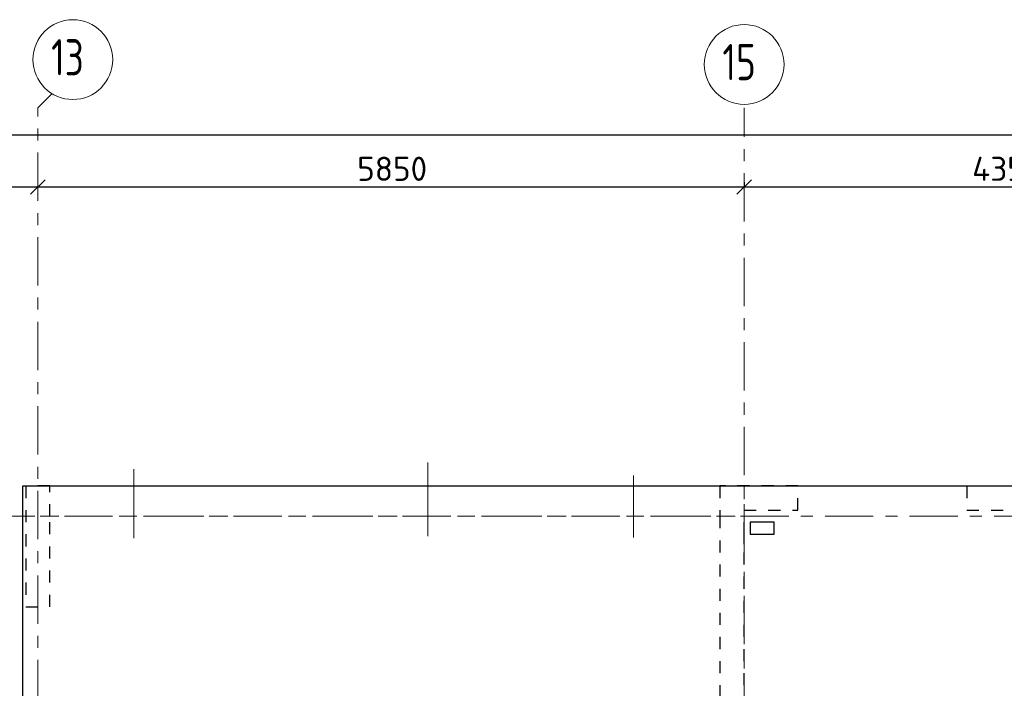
# Model space of a CAD drawing. Header units: metres. Extents: x -38 to 98, y -15 to 21.
# Tile 11 of 124: x 32.7 to 40.85, y 14.98 to 20.51. Entities that reach past the tile are written whole.
import ezdxf

# ---------------------------------------------------------------- set-up
doc = ezdxf.new("R2010")
doc.units = ezdxf.units.M
doc.header["$PDMODE"] = 65
for name, pattern in [('______11', [0.5, 0.4, -0.05, 0, -0.05]), ('______2', [0.0405, 0.03, -0.0105]), ('______3', [0.5, 0.4, -0.1]), ('______5', [1.1, 0.8, -0.1, 0.1, -0.1])]:
    doc.linetypes.add(name, pattern=pattern)
for name, color, linetype, lineweight in [('XR$2$Осевая линия (1)', 7, '______5', 13), ('XR$2$Размерная линия (1)', 7, 'Continuous', 13), ('XR$4$Балка (1)', 7, '______3', 13), ('XR$4$Перекрытие (1)', 7, 'Continuous', 35)]:
    doc.layers.add(name, color=color, linetype=linetype, lineweight=lineweight)
doc.layers.add('XR$6$Стена_ бетон несущ.', color=7, linetype='Continuous', lineweight=70, true_color=0xb4b496)
doc.styles.add('ISOCPEUR', font='txt')
doc.dimstyles.new('DIMSTYLE_3', dxfattribs={"dimtxt": 0.2, "dimasz": 0.2, "dimexe": 0, "dimexo": 0, "dimgap": 0.1, "dimtad": 2, "dimdec": 0, "dimlfac": 1000, "dimrnd": 5, "dimzin": 12, "dimdsep": 46, "dimtxsty": 'ISOCPEUR', "dimblk1": 'ALL_ML_STRICH', "dimblk2": 'ALL_ML_STRICH', "dimsah": 1, "dimcen": 0, "dimclrd": 7, "dimclre": 256, "dimclrt": 7, "dimadec": 0, "dimazin": 0, "dimtfac": 1, "dimtdec": 0, "dimtix": 1, "dimtmove": 2, "dimatfit": 3, "dimfxl": 0, "dimtzin": 0, "dimlwd": 0, "dimlwe": -3, "dimarcsym": 0})
doc.dimstyles.new('DIMSTYLE_5', dxfattribs={"dimtxt": 0.2, "dimasz": 0.2, "dimexe": 0, "dimexo": 0, "dimgap": 0.1, "dimtad": 2, "dimdec": 0, "dimlfac": 1000, "dimrnd": 5, "dimzin": 12, "dimdsep": 46, "dimtxsty": 'ISOCPEUR', "dimblk1": 'ALL_ML_STRICH', "dimblk2": 'ALL_ML_STRICH', "dimsah": 1, "dimcen": 0, "dimclrd": 7, "dimclre": 256, "dimclrt": 7, "dimadec": 0, "dimazin": 0, "dimtfac": 1, "dimtdec": 0, "dimtix": 1, "dimtmove": 2, "dimatfit": 3, "dimfxl": 0, "dimtvp": 1.2, "dimtzin": 0, "dimlwd": 0, "dimlwe": -3, "dimarcsym": 0})

# ---------------------------------------------------------------- blocks, each defined once
blk = doc.blocks.new('ALL_ML_STRICH')
at = {"color": 0, "linetype": 'ByBlock', "lineweight": -2}
for p, q in [((0, -0.5), (0, 0.5)), ((-1, 0), (0.5, 0)), ((-0.3, -0.3), (0.3, 0.3))]:
    blk.add_line(p, q, dxfattribs=at)
blk = doc.blocks.new('*D11')
at = {"layer": 'DEFPOINTS', "color": 7, "linetype": 'Continuous', "lineweight": 13, "transparency": 33554687}
for p in [(0.5, 19.5574), (0.5, 19.3768), (61.6, 17.1197)]:
    blk.add_point(p, dxfattribs=at)
at = {"layer": 'XR$2$Размерная линия (1)', "color": 9, "linetype": 'Continuous', "lineweight": -2, "true_color": 0xc7c7c7, "transparency": 33554687}
for p, q in [((0.5, 19.3568), (0.5, 19.5574)), ((61.6, 17.1397), (61.6, 19.5574))]:
    blk.add_line(p, q, dxfattribs=at)
at = {"layer": 'XR$2$Размерная линия (1)', "color": 7, "linetype": 'Continuous', "lineweight": -2, "transparency": 33554687}
blk.add_line((0.5, 19.5574), (61.6, 19.5574), dxfattribs=at)
at = {"layer": 'XR$2$Размерная линия (1)', "color": 7, "linetype": 'Continuous', "lineweight": 13, "transparency": 33554687, "xscale": 0.2, "yscale": 0.2, "zscale": 0.2, "rotation": 180}
blk.add_blockref('ALL_ML_STRICH', (0.5, 19.5574), dxfattribs=at)
at = {"layer": 'XR$2$Размерная линия (1)', "color": 7, "linetype": 'Continuous', "lineweight": 13, "transparency": 33554687, "xscale": 0.2, "yscale": 0.2, "zscale": 0.2}
blk.add_blockref('ALL_ML_STRICH', (61.6, 19.5574), dxfattribs=at)
at = {"layer": 'XR$2$Размерная линия (1)', "color": 7, "linetype": 'Continuous', "lineweight": 13, "transparency": 33554687, "insert": (31.1, 19.7074), "char_height": 0.2, "width": 1, "attachment_point": 5, "style": 'ISOCPEUR'}
blk.add_mtext('\\A1;{61100}', dxfattribs=at)
blk = doc.blocks.new('*D33')
at = {"layer": 'DEFPOINTS', "color": 7, "linetype": 'Continuous', "lineweight": 13, "transparency": 33554687}
for p in [(32.55, 19.1352), (32.55, 19.1261), (32.85, 19.1352)]:
    blk.add_point(p, dxfattribs=at)
at = {"layer": 'XR$2$Размерная линия (1)', "color": 9, "linetype": 'Continuous', "lineweight": -2, "true_color": 0xc7c7c7, "transparency": 33554687}
for p, q in [((32.55, 19.1261), (32.55, 19.1261)), ((32.85, 19.1261), (32.85, 19.1261))]:
    blk.add_line(p, q, dxfattribs=at)
at = {"layer": 'XR$2$Размерная линия (1)', "color": 7, "linetype": 'Continuous', "lineweight": -2, "transparency": 33554687}
blk.add_line((32.55, 19.1261), (32.85, 19.1261), dxfattribs=at)
at = {"layer": 'XR$2$Размерная линия (1)', "color": 7, "linetype": 'Continuous', "lineweight": 13, "transparency": 33554687, "xscale": 0.2, "yscale": 0.2, "zscale": 0.2, "rotation": 180}
blk.add_blockref('ALL_ML_STRICH', (32.55, 19.1261), dxfattribs=at)
at = {"layer": 'XR$2$Размерная линия (1)', "color": 7, "linetype": 'Continuous', "lineweight": 13, "transparency": 33554687, "xscale": 0.2, "yscale": 0.2, "zscale": 0.2}
blk.add_blockref('ALL_ML_STRICH', (32.85, 19.1261), dxfattribs=at)
at = {"layer": 'XR$2$Размерная линия (1)', "color": 7, "linetype": 'Continuous', "lineweight": 13, "transparency": 33554687, "insert": (32.4139, 19.3782), "char_height": 0.2, "width": 0.6, "attachment_point": 5, "style": 'ISOCPEUR'}
blk.add_mtext('\\A1;{300}', dxfattribs=at)
blk = doc.blocks.new('*D34')
at = {"layer": 'DEFPOINTS', "color": 7, "linetype": 'Continuous', "lineweight": 13, "transparency": 33554687}
for p in [(38.7, 19.1856), (32.85, 19.1352), (32.85, 19.1261)]:
    blk.add_point(p, dxfattribs=at)
at = {"layer": 'XR$2$Размерная линия (1)', "color": 9, "linetype": 'Continuous', "lineweight": -2, "true_color": 0xc7c7c7, "transparency": 33554687}
for p, q in [((38.7, 19.1656), (38.7, 19.1261)), ((32.85, 19.1261), (32.85, 19.1261))]:
    blk.add_line(p, q, dxfattribs=at)
at = {"layer": 'XR$2$Размерная линия (1)', "color": 7, "linetype": 'Continuous', "lineweight": -2, "transparency": 33554687}
blk.add_line((32.85, 19.1261), (38.7, 19.1261), dxfattribs=at)
at = {"layer": 'XR$2$Размерная линия (1)', "color": 7, "linetype": 'Continuous', "lineweight": 13, "transparency": 33554687, "xscale": 0.2, "yscale": 0.2, "zscale": 0.2, "rotation": 180}
blk.add_blockref('ALL_ML_STRICH', (32.85, 19.1261), dxfattribs=at)
at = {"layer": 'XR$2$Размерная линия (1)', "color": 7, "linetype": 'Continuous', "lineweight": 13, "transparency": 33554687, "xscale": 0.2, "yscale": 0.2, "zscale": 0.2}
blk.add_blockref('ALL_ML_STRICH', (38.7, 19.1261), dxfattribs=at)
at = {"layer": 'XR$2$Размерная линия (1)', "color": 7, "linetype": 'Continuous', "lineweight": 13, "transparency": 33554687, "insert": (35.785, 19.2761), "char_height": 0.2, "width": 0.8, "attachment_point": 5, "style": 'ISOCPEUR'}
blk.add_mtext('\\A1;{5850}', dxfattribs=at)
blk = doc.blocks.new('*D35')
at = {"layer": 'DEFPOINTS', "color": 7, "linetype": 'Continuous', "lineweight": 13, "transparency": 33554687}
for p in [(38.7, 19.1856), (38.7, 19.1261), (43.05, 19.1044)]:
    blk.add_point(p, dxfattribs=at)
at = {"layer": 'XR$2$Размерная линия (1)', "color": 9, "linetype": 'Continuous', "lineweight": -2, "true_color": 0xc7c7c7, "transparency": 33554687}
for p, q in [((38.7, 19.1656), (38.7, 19.1261)), ((43.05, 19.1244), (43.05, 19.1261))]:
    blk.add_line(p, q, dxfattribs=at)
at = {"layer": 'XR$2$Размерная линия (1)', "color": 7, "linetype": 'Continuous', "lineweight": -2, "transparency": 33554687}
blk.add_line((38.7, 19.1261), (43.05, 19.1261), dxfattribs=at)
at = {"layer": 'XR$2$Размерная линия (1)', "color": 7, "linetype": 'Continuous', "lineweight": 13, "transparency": 33554687, "xscale": 0.2, "yscale": 0.2, "zscale": 0.2, "rotation": 180}
blk.add_blockref('ALL_ML_STRICH', (38.7, 19.1261), dxfattribs=at)
at = {"layer": 'XR$2$Размерная линия (1)', "color": 7, "linetype": 'Continuous', "lineweight": 13, "transparency": 33554687, "xscale": 0.2, "yscale": 0.2, "zscale": 0.2}
blk.add_blockref('ALL_ML_STRICH', (43.05, 19.1261), dxfattribs=at)
at = {"layer": 'XR$2$Размерная линия (1)', "color": 7, "linetype": 'Continuous', "lineweight": 13, "transparency": 33554687, "insert": (40.875, 19.2761), "char_height": 0.2, "width": 0.8, "attachment_point": 5, "style": 'ISOCPEUR'}
blk.add_mtext('\\A1;{4350}', dxfattribs=at)

msp = doc.modelspace()

# ---------------------------------------------------------------- linework, layer by layer
at = {"color": 52, "linetype": 'Continuous', "lineweight": 13, "transparency": 33554687}
for p, q in [((36.079, 16.8457), (36.079, 16.2357)), ((33.6454, 16.7902), (33.6454, 16.2178)), ((37.7851, 16.736), (37.7851, 16.2228))]:
    msp.add_line(p, q, dxfattribs=at)
at = {"layer": 'XR$2$Осевая линия (1)', "color": 253, "linetype": '______11', "lineweight": 13, "true_color": 0xa0a0a0, "transparency": 33554687}
for p, q in [((32.85, 19.78), (32.9631, 19.8931)), ((32.85, -3.39), (32.85, 19.78)), ((38.7, 8.34), (38.7, 19.78)), ((-2.63, 16.4), (62.6, 16.4))]:
    msp.add_line(p, q, dxfattribs=at)
at = {"layer": 'XR$2$Осевая линия (1)', "color": 7, "linetype": 'Continuous', "lineweight": 13, "transparency": 33554687}
for centre in [(33.1404, 20.1801), (38.7004, 20.1401)]:
    msp.add_circle(centre, 0.3304, dxfattribs=at)
at = {"layer": 'XR$4$Балка (1)', "color": 7, "linetype": '______2', "lineweight": 18, "transparency": 33554687}
for p, q in [((38.7, 16.4002), (38.7, 16.6502)), ((32.725, 16.4002), (38.7, 16.4002))]:
    msp.add_line(p, q, dxfattribs=at)
at = {"layer": 'XR$4$Перекрытие (1)', "color": 7, "linetype": 'Continuous', "lineweight": 25, "transparency": 33554687}
for p, q in [((32.725, -0.2498), (32.725, 16.6502)), ((32.725, 16.6502), (41.0797, 16.6502)), ((38.95, 16.3503), (38.75, 16.3502)), ((38.75, 16.3502), (38.75, 16.2503)), ((38.95, 16.2504), (38.95, 16.3503)), ((38.75, 16.2503), (38.95, 16.2504))]:
    msp.add_line(p, q, dxfattribs=at)
at = {"layer": 'XR$6$Стена_ бетон несущ.', "color": 253, "linetype": '______2', "lineweight": -3, "true_color": 0xa0a0a0, "transparency": 33554687}
for p, q in [((32.95, 16.65), (32.75, 16.65)), ((32.75, 16.65), (32.75, 15.65)), ((32.95, 16.4), (32.95, 16.65)), ((38.5, 16.65), (38.5, 16.4)), ((39.145, 16.65), (38.5, 16.65)), ((39.145, 16.45), (39.145, 16.65)), ((40.545, 16.65), (45.65, 16.65)), ((40.545, 16.65), (40.545, 16.45)), ((32.95, 15.65), (32.95, 16.4)), ((38.5, 16.4), (38.5, 10.6)), ((38.7, 16.2493), (38.7, 16.45)), ((38.7, 16.45), (39.145, 16.45)), ((40.545, 16.45), (40.8797, 16.45)), ((38.7, 16.1693), (38.7, 16.2493)), ((38.7, 9), (38.7, 16.1693)), ((32.75, 15.65), (32.95, 15.65))]:
    msp.add_line(p, q, dxfattribs=at)

# ---------------------------------------------------------------- texts
at = {"layer": 'XR$2$Осевая линия (1)', "color": 7, "linetype": 'Continuous', "lineweight": 13, "transparency": 33554687, "char_height": 0.3, "width": 0.472281, "attachment_point": 7, "style": 'ISOCPEUR'}
for s, insert in [('\\W0.75;13', (32.9604, 20.0496)), ('\\W0.75;15', (38.5204, 20.0096))]:
    msp.add_mtext(s, dxfattribs=dict(at, insert=insert))

# ---------------------------------------------------------------- dimensions: what is measured, and where the dimension line sits
at = {"layer": 'XR$2$Размерная линия (1)', "color": 7, "linetype": 'Continuous', "lineweight": 13, "transparency": 33554687}
for base, p1, p2, dimstyle, picture, middle in [((61.6, 19.5574), (0.5, 19.3568), (61.6, 17.1397), 'DIMSTYLE_3', '*D11', (31.1, 19.7074)), ((32.85, 19.1261), (32.55, 19.1261), (32.85, 19.1261), 'DIMSTYLE_5', '*D33', (32.4139, 19.3782)), ((38.7, 19.1261), (32.85, 19.1261), (38.7, 19.1656), 'DIMSTYLE_3', '*D34', (35.785, 19.2761)), ((43.05, 19.1261), (38.7, 19.1656), (43.05, 19.1244), 'DIMSTYLE_3', '*D35', (40.875, 19.2761))]:
    dim = msp.add_linear_dim(base=base, p1=p1, p2=p2, dimstyle=dimstyle, override={"dimpost": '<>', "dimclrd": 7, "dimclre": 9, "dimclrt": 7, "dimlwd": 0, "dimlwe": 65533}, dxfattribs=at)
    dim.commit()
    dim.dimension.update_dxf_attribs({"geometry": picture, "text_midpoint": middle, "dimtype": 160})

doc.saveas('drawing.dxf')
